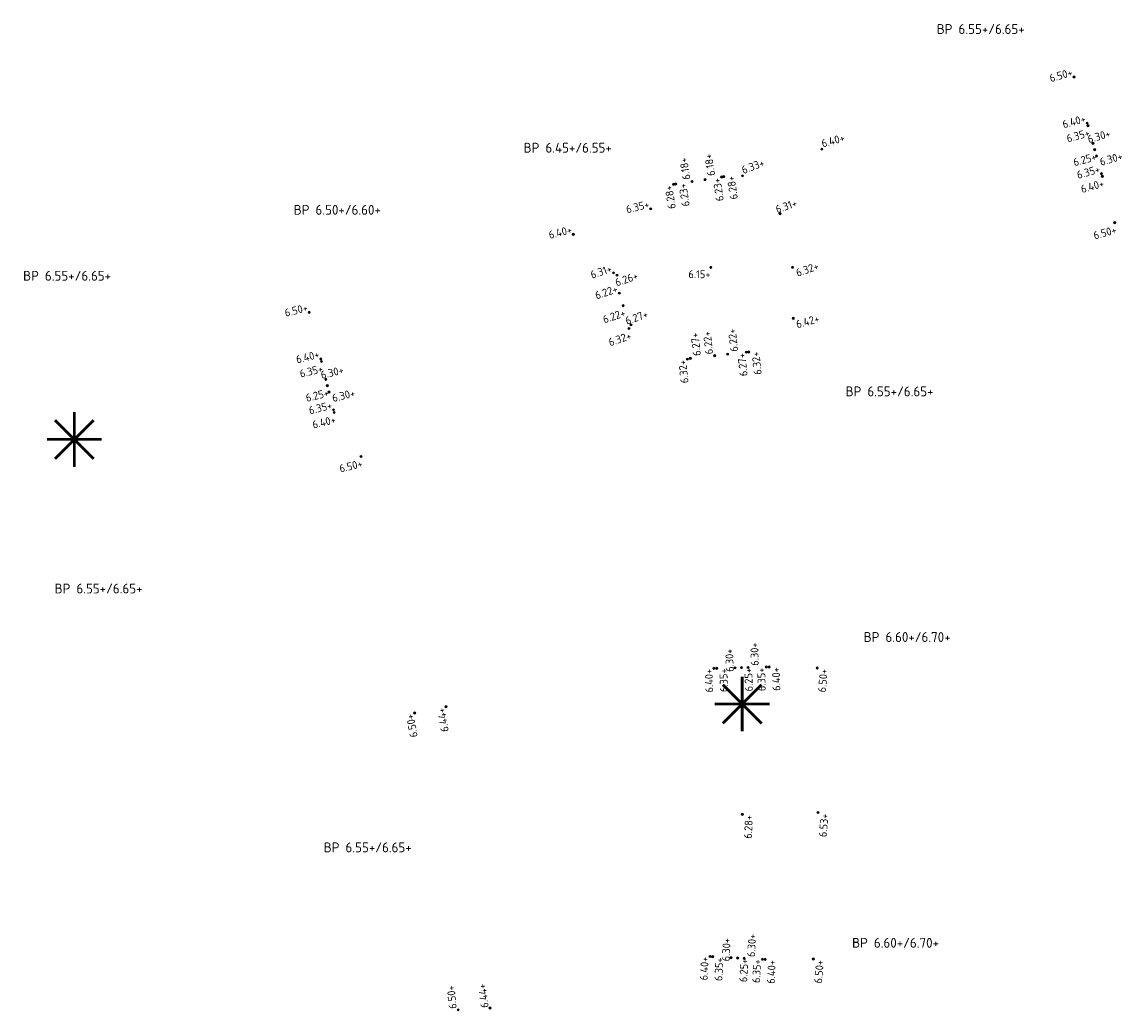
# Model space of a CAD drawing. Extents: x 168267 to 168723, y 448732 to 449595.
# Tile 20 of 32: x 168474 to 168575, y 449146 to 449236. Entities that reach past the tile are written whole.
import ezdxf
from ezdxf.enums import TextEntityAlignment as Align

# ---------------------------------------------------------------- set-up
doc = ezdxf.new("R2010")
doc.units = 0
doc.header["$MEASUREMENT"] = 0
for name, color, linetype, lineweight in [('N-PV-OG-SP_PEIL_0200_BOUWPEIL-T', 30, 'Continuous', 0), ('N-PV-OG-SP_PEIL_0500_KAVELPEIL-S', 140, 'Continuous', 0), ('N-PV-OG-SP_PEIL_0500_WEGPEIL-S', 210, 'Continuous', 0), ('N-PV-OG-SP_PEIL_0500_WEGPEIL_GOOT-S', 190, 'Continuous', 0), ('N-PV-OG-SP_PEIL_BOUWPEIL-S', 30, 'Continuous', 0), ('N-PV-VH-DREMPEL-S', 30, 'Continuous', 25)]:
    doc.layers.add(name, color=color, linetype=linetype, lineweight=lineweight)
doc.styles.add('NLCS-ISO', font='NLCS-ISO.ttf')

# ---------------------------------------------------------------- blocks, each defined once
blk = doc.blocks.new('*U7')
h = blk.add_hatch(color=256)
h.dxf.hatch_style = 1
edge = h.paths.add_edge_path()
edge.add_arc((0, 0), 0.25, 0, 360)
blk.add_circle((0, 0), 0.25)
at = {"ltscale": 0.1, "style": 'NLCS-ISO'}
blk.add_attdef('NAP', text='', height=1.8, dxfattribs=at).set_placement((-0.09233719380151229, -2.986305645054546), align=Align.BOTTOM_RIGHT)
blk = doc.blocks.new('SOG-PEIL_BOUWPEIL-SO')
at = {"layer": 'Defpoints'}
blk.add_point((0, 0), dxfattribs=at)
at = {"layer": 'N-PV-OG-SP_PEIL_0200_BOUWPEIL-T', "style": 'NLCS-ISO'}
for tag, p in [('BOUWPEIL-DEF', (-4.400687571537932e-16, 0)), ('BOUWPEIL-SP', (-7.267471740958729e-17, 0))]:
    blk.add_attdef(tag, text='', height=0.9, dxfattribs=at).set_placement(p, align=Align.MIDDLE)
blk = doc.blocks.new('*U8')
h = blk.add_hatch(color=256)
h.dxf.hatch_style = 1
edge = h.paths.add_edge_path()
edge.add_arc((0, 0), 0.25, 0, 360)
blk.add_circle((0, 0), 0.25)
at = {"ltscale": 0.1, "style": 'NLCS-ISO'}
blk.add_attdef('NAP', text='', height=1.8, dxfattribs=at).set_placement((4.412337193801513, -0.2536943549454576), align=Align.BOTTOM_RIGHT)
blk = doc.blocks.new('*U36')
h = blk.add_hatch(color=256)
h.dxf.hatch_style = 1
edge = h.paths.add_edge_path()
edge.add_arc((0, 0), 0.25, 0, 360)
blk.add_circle((0, 0), 0.25)
at = {"ltscale": 0.1, "style": 'NLCS-ISO'}
blk.add_attdef('NAP', text='', height=1.8, dxfattribs=at).set_placement((-0.09233719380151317, -0.2536943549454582), align=Align.BOTTOM_RIGHT)
blk = doc.blocks.new('SOG-PEIL_HD-SO')
h = blk.add_hatch(color=256)
h.dxf.hatch_style = 1
edge = h.paths.add_edge_path()
edge.add_arc((0, 0), 0.25, 0, 360)
blk.add_circle((0, 0), 0.25)
at = {"ltscale": 0.1, "style": 'NLCS-ISO'}
blk.add_attdef('NAP', text='', height=1.8, dxfattribs=at).set_placement((-0.0923371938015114, -0.2536943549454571), align=Align.BOTTOM_RIGHT)
blk = doc.blocks.new('*U3')
h = blk.add_hatch(color=256)
h.dxf.hatch_style = 1
edge = h.paths.add_edge_path()
edge.add_arc((0, 0), 0.25, 0, 360)
blk.add_circle((0, 0), 0.25)
at = {"ltscale": 0.1, "style": 'NLCS-ISO'}
blk.add_attdef('NAP', text='', height=1.8, dxfattribs=at).set_placement((-0.09233719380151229, -2.986305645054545), align=Align.BOTTOM_RIGHT)
blk = doc.blocks.new('*U4')
h = blk.add_hatch(color=256)
h.dxf.hatch_style = 1
edge = h.paths.add_edge_path()
edge.add_arc((0, 0), 0.25, 0, 360)
blk.add_circle((0, 0), 0.25)
at = {"ltscale": 0.1, "style": 'NLCS-ISO'}
blk.add_attdef('NAP', text='', height=1.8, dxfattribs=at).set_placement((4.412337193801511, -0.2536943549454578), align=Align.BOTTOM_RIGHT)
blk = doc.blocks.new('*U5')
h = blk.add_hatch(color=256)
h.dxf.hatch_style = 1
edge = h.paths.add_edge_path()
edge.add_arc((0, 0), 0.25, 0, 360)
blk.add_circle((0, 0), 0.25)
at = {"ltscale": 0.1, "style": 'NLCS-ISO'}
blk.add_attdef('NAP', text='', height=1.8, dxfattribs=at).set_placement((4.412337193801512, -2.986305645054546), align=Align.BOTTOM_RIGHT)
blk = doc.blocks.new('*U14')
h = blk.add_hatch(color=256)
h.dxf.hatch_style = 1
edge = h.paths.add_edge_path()
edge.add_arc((0, 0), 0.25, 0, 360)
blk.add_circle((0, 0), 0.25)
at = {"ltscale": 0.1, "style": 'NLCS-ISO'}
blk.add_attdef('NAP', text='', height=1.8, dxfattribs=at).set_placement((-0.09233719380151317, -0.2536943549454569), align=Align.BOTTOM_RIGHT)
blk = doc.blocks.new('*U41')
h = blk.add_hatch(color=256)
h.dxf.hatch_style = 1
edge = h.paths.add_edge_path()
edge.add_arc((0, 0), 0.25, 0, 360)
blk.add_circle((0, 0), 0.25)
at = {"ltscale": 0.1, "style": 'NLCS-ISO'}
blk.add_attdef('NAP', text='', height=1.8, dxfattribs=at).set_placement((4.412337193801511, -0.2536943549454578), align=Align.BOTTOM_RIGHT)
blk = doc.blocks.new('*U38')
h = blk.add_hatch(color=256)
h.dxf.hatch_style = 1
edge = h.paths.add_edge_path()
edge.add_arc((0, 0), 0.25, 0, 360)
blk.add_circle((0, 0), 0.25)
at = {"ltscale": 0.1, "style": 'NLCS-ISO'}
blk.add_attdef('NAP', text='', height=1.8, dxfattribs=at).set_placement((4.412337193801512, -2.986305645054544), align=Align.BOTTOM_RIGHT)
blk = doc.blocks.new('*U6')
h = blk.add_hatch(color=256)
h.dxf.hatch_style = 1
edge = h.paths.add_edge_path()
edge.add_arc((0, 0), 0.25, 0, 360)
blk.add_circle((0, 0), 0.25)
at = {"ltscale": 0.1, "style": 'NLCS-ISO'}
blk.add_attdef('NAP', text='', height=1.8, dxfattribs=at).set_placement((-0.0923371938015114, -0.2536943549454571), align=Align.BOTTOM_RIGHT)
blk = doc.blocks.new('*U40')
h = blk.add_hatch(color=256)
h.dxf.hatch_style = 1
edge = h.paths.add_edge_path()
edge.add_arc((0, 0), 0.25, 0, 360)
blk.add_circle((0, 0), 0.25)
at = {"ltscale": 0.1, "style": 'NLCS-ISO'}
blk.add_attdef('NAP', text='', height=1.8, dxfattribs=at).set_placement((4.412337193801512, -2.986305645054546), align=Align.BOTTOM_RIGHT)
blk = doc.blocks.new('*U37')
h = blk.add_hatch(color=256)
h.dxf.hatch_style = 1
edge = h.paths.add_edge_path()
edge.add_arc((0, 0), 0.25, 0, 360)
blk.add_circle((0, 0), 0.25)
at = {"ltscale": 0.1, "style": 'NLCS-ISO'}
blk.add_attdef('NAP', text='', height=1.8, dxfattribs=at).set_placement((4.41233719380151, -2.986305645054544), align=Align.BOTTOM_RIGHT)
blk = doc.blocks.new('SVH-DREMPEL_VERKEERSREMMER-S')
at = {"color": 0, "const_width": 0.05}
for points in [[(-7.105427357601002e-15, -0.4999999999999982), (-7.105427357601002e-15, 0.5)], [(-0.3535533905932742, 0.3535533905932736), (0.3535533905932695, -0.3535533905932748)], [(0.3535533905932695, 0.3535533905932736), (-0.3535533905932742, -0.3535533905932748)], [(-0.5000000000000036, 0), (0.4999999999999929, 0)]]:
    blk.add_lwpolyline(points, dxfattribs=at)

msp = doc.modelspace()

# ---------------------------------------------------------------- block references
at = {"layer": 'N-PV-OG-SP_PEIL_0500_KAVELPEIL-S'}
for name, p, xscale, yscale, zscale, rotation, values in [('SOG-PEIL_HD-SO', (168570.1555913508, 449231.1747806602), 0.3999999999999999, 0.3999999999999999, 0.3999999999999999, 15.86029979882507, {'NAP': '6.50+'}), ('SOG-PEIL_HD-SO', (168531.5490422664, 449219.1430970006), 0.4, 0.4, 0.4, 14.01108524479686, {'NAP': '6.35+'}), ('*U3', (168573.8640100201, 449217.8804063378), 0.3999999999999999, 0.3999999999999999, 0.3999999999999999, 15.86029979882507, {'NAP': '6.50+'}), ('SOG-PEIL_HD-SO', (168524.4950652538, 449216.8194585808), 0.4, 0.4, 0.4, 14.01108524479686, {'NAP': '6.40+'}), ('SOG-PEIL_HD-SO', (168500.3998401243, 449209.7134279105), 0.4, 0.4, 0.4, 14.01108524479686, {'NAP': '6.50+'}), ('*U3', (168505.1285994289, 449196.5686750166), 0.4, 0.4, 0.4, 14.01108524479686, {'NAP': '6.50+'}), ('*U3', (168546.7289215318, 449177.2904627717), 0.4, 0.4, 0.4, 84.95165784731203, {'NAP': '6.50+'}), ('*U14', (168510.0278706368, 449173.1843644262), 0.4, 0.4, 0.4, 100.4028356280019, {'NAP': '6.50+'}), ('*U3', (168546.8002637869, 449164.1055534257), 0.4, 0.4, 0.4, 84.95165784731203, {'NAP': '6.53+'}), ('*U3', (168546.377442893, 449150.7499025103), 0.4, 0.4, 0.4, 84.95165784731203, {'NAP': '6.50+'})]:
    msp.add_blockref(name, p, dxfattribs=dict(at, xscale=xscale, yscale=yscale, zscale=zscale, rotation=rotation)).add_auto_attribs(values)
ref = msp.add_blockref('*U41', (168547.1574066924, 449224.5854404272), dxfattribs=dict(at, xscale=0.3999999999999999, yscale=0.3999999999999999, zscale=0.3999999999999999, rotation=15.86029979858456))
ref.add_attrib('NAP', '6.40+', dxfattribs={"layer": '0', "ltscale": 0.1, "height": 0.7200000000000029, "rotation": 15.8602998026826, "style": 'NLCS-ISO'}).set_placement((168549.3676984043, 449225.1079093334), align=Align.BOTTOM_RIGHT)
ref = msp.add_blockref('*U41', (168539.9171664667, 449222.155880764), dxfattribs=dict(at, xscale=0.3999999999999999, yscale=0.3999999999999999, zscale=0.3999999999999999, rotation=20.86029979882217))
ref.add_attrib('NAP', '6.33+', dxfattribs={"layer": '0', "ltscale": 0.1, "height": 0.7200000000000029, "rotation": 20.86029980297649, "style": 'NLCS-ISO'}).set_placement((168542.0735111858, 449222.8690011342), align=Align.BOTTOM_RIGHT)
ref = msp.add_blockref('*U37', (168544.5455516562, 449209.1547486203), dxfattribs=dict(at, xscale=0.3999999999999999, yscale=0.3999999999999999, zscale=0.3999999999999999, rotation=15.86029979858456))
ref.add_attrib('NAP', '6.42+', dxfattribs={"layer": '0', "ltscale": 0.1, "height": 0.7200000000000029, "rotation": 15.86029979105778, "style": 'NLCS-ISO'}).set_placement((168547.0545645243, 449208.6257842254), align=Align.BOTTOM_RIGHT)
ref = msp.add_blockref('*U8', (168513.9875661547, 449146.118403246), dxfattribs=dict(at, xscale=0.4, yscale=0.4, zscale=0.4, rotation=95.40283562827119))
ref.add_attrib('NAP', '6.50+', dxfattribs={"layer": '0', "ltscale": 0.1, "height": 0.720000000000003, "rotation": 95.40283562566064, "style": 'NLCS-ISO'}).set_placement((168513.8749556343, 449148.3868128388), align=Align.BOTTOM_RIGHT)
at = {"layer": 'N-PV-OG-SP_PEIL_0500_WEGPEIL-S'}
for name, p, xscale, yscale, zscale, rotation, values in [('SOG-PEIL_HD-SO', (168571.3526141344, 449226.961523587), 0.3999999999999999, 0.3999999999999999, 0.3999999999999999, 15.86029979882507, {'NAP': '6.40+'}), ('*U3', (168571.4233143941, 449226.7217287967), 0.3999999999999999, 0.3999999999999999, 0.3999999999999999, 15.86029979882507, {'NAP': '6.35+'}), ('*U4', (168571.8773365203, 449225.1146161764), 0.3999999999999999, 0.3999999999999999, 0.3999999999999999, 15.86029979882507, {'NAP': '6.30+'}), ('*U14', (168538.0107074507, 449222.044062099), 0.4000000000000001, 0.4000000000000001, 0.4000000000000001, 98.67134664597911, {'NAP': '6.23+'}), ('*U3', (168538.2084213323, 449222.074215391), 0.4000000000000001, 0.4000000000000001, 0.4000000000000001, 98.67134664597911, {'NAP': '6.28+'}), ('SOG-PEIL_HD-SO', (168572.6616870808, 449222.3538745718), 0.3999999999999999, 0.3999999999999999, 0.3999999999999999, 15.86029979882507, {'NAP': '6.35+'}), ('*U3', (168572.7300103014, 449222.113391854), 0.3999999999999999, 0.3999999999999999, 0.3999999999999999, 15.86029979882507, {'NAP': '6.40+'}), ('*U14', (168533.6214593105, 449221.3746590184), 0.4000000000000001, 0.4000000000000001, 0.4000000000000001, 98.67134664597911, {'NAP': '6.28+'}), ('*U3', (168533.819173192, 449221.4048123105), 0.4000000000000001, 0.4000000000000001, 0.4000000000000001, 98.67134664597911, {'NAP': '6.23+'}), ('*U41', (168543.3390188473, 449218.701365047), 0.4000000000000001, 0.4000000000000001, 0.4000000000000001, 19.01108524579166, {'NAP': '6.31+'}), ('SOG-PEIL_HD-SO', (168528.1572270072, 449213.3075768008), 0.4000000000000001, 0.4000000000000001, 0.4000000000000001, 19.01108524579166, {'NAP': '6.31+'}), ('*U38', (168528.4814618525, 449213.1029220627), 0.4000000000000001, 0.4000000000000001, 0.4000000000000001, 19.01108524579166, {'NAP': '6.26+'}), ('*U6', (168528.6823606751, 449211.4585258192), 0.4000000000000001, 0.4000000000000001, 0.4000000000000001, 19.01108524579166, {'NAP': '6.22+'}), ('*U3', (168529.0377376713, 449210.3120077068), 0.4000000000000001, 0.4000000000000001, 0.4000000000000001, 19.01108524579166, {'NAP': '6.22+'}), ('*U8', (168529.7487465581, 449208.5719714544), 0.4000000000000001, 0.4000000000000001, 0.4000000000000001, 19.01108524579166, {'NAP': '6.27+'}), ('*U3', (168529.5677019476, 449208.2301650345), 0.4000000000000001, 0.4000000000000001, 0.4000000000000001, 19.01108524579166, {'NAP': '6.32+'}), ('SOG-PEIL_HD-SO', (168501.4602807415, 449205.4637379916), 0.4, 0.4, 0.4, 14.01108524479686, {'NAP': '6.40+'}), ('*U14', (168540.2762818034, 449206.0744352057), 0.4000000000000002, 0.4000000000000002, 0.4000000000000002, 96.05717129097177, {'NAP': '6.27+'}), ('*U3', (168540.4751652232, 449206.0955393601), 0.4000000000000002, 0.4000000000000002, 0.4000000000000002, 96.05717129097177, {'NAP': '6.32+'}), ('*U3', (168501.5232061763, 449205.2217866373), 0.4, 0.4, 0.4, 14.01108524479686, {'NAP': '6.35+'}), ('*U14', (168534.8883182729, 449205.4400888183), 0.4000000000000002, 0.4000000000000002, 0.4000000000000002, 96.05717129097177, {'NAP': '6.32+'}), ('*U4', (168501.9251314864, 449203.6008600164), 0.4, 0.4, 0.4, 14.01108524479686, {'NAP': '6.30+'}), ('SOG-PEIL_HD-SO', (168502.6199864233, 449200.8162457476), 0.4, 0.4, 0.4, 14.01108524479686, {'NAP': '6.35+'}), ('*U3', (168502.6805138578, 449200.5736835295), 0.4, 0.4, 0.4, 14.01108524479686, {'NAP': '6.40+'}), ('*U4', (168539.2266352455, 449177.2951114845), 0.3999999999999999, 0.3999999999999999, 0.3999999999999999, 91.3945287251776, {'NAP': '6.30+'}), ('SOG-PEIL_HD-SO', (168537.3072037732, 449177.2483847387), 0.3999999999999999, 0.3999999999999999, 0.3999999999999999, 91.3945287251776, {'NAP': '6.40+'}), ('*U3', (168537.5570573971, 449177.2569424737), 0.3999999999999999, 0.3999999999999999, 0.3999999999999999, 91.3945287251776, {'NAP': '6.35+'}), ('SOG-PEIL_HD-SO', (168542.0957851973, 449177.3649581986), 0.3999999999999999, 0.3999999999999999, 0.3999999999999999, 91.3945287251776, {'NAP': '6.35+'}), ('*U3', (168542.3457111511, 449177.3710424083), 0.3999999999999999, 0.3999999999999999, 0.3999999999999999, 91.3945287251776, {'NAP': '6.40+'}), ('*U36', (168512.8733151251, 449173.7476486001), 0.3999999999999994, 0.3999999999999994, 0.3999999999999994, 99.56485190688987, {'NAP': '6.44+'}), ('*U4', (168538.8742159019, 449150.8762600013), 0.3999999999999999, 0.3999999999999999, 0.3999999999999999, 87.07693076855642, {'NAP': '6.30+'}), ('SOG-PEIL_HD-SO', (168536.9567138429, 449150.9741702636), 0.3999999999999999, 0.3999999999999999, 0.3999999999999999, 87.07693076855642, {'NAP': '6.40+'}), ('*U3', (168537.2065026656, 449150.9638934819), 0.3999999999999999, 0.3999999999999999, 0.3999999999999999, 87.07693076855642, {'NAP': '6.35+'}), ('SOG-PEIL_HD-SO', (168541.7404817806, 449150.7299045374), 0.3999999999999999, 0.3999999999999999, 0.3999999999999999, 87.07693076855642, {'NAP': '6.35+'}), ('*U3', (168541.9901565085, 449150.7171558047), 0.3999999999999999, 0.3999999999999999, 0.3999999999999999, 87.07693076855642, {'NAP': '6.40+'})]:
    msp.add_blockref(name, p, dxfattribs=dict(at, xscale=xscale, yscale=yscale, zscale=zscale, rotation=rotation)).add_auto_attribs(values)
ref = msp.add_blockref('*U38', (168536.5080820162, 449221.8148970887), dxfattribs=dict(at, xscale=0.4000000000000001, yscale=0.4000000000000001, zscale=0.4000000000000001, rotation=98.67134664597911))
ref.add_attrib('NAP', '6.18+', dxfattribs={"layer": '0', "ltscale": 0.1, "height": 0.7200000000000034, "rotation": 98.67134664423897, "style": 'NLCS-ISO'}).set_placement((168537.3468708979, 449224.2379905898), align=Align.BOTTOM_RIGHT)
ref = msp.add_blockref('*U5', (168572.2052879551, 449223.9602991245), dxfattribs=dict(at, xscale=0.3999999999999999, yscale=0.3999999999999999, zscale=0.3999999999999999, rotation=15.86029979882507))
ref.add_attrib('NAP', '6.30+', dxfattribs={"layer": '0', "ltscale": 0.1, "height": 0.7200000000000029, "rotation": 15.8602997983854, "style": 'NLCS-ISO'}).set_placement((168574.7143008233, 449223.4313347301), align=Align.BOTTOM_RIGHT)
ref = msp.add_blockref('*U8', (168535.3217986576, 449221.6339773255), dxfattribs=dict(at, xscale=0.4000000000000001, yscale=0.4000000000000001, zscale=0.4000000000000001, rotation=98.67134664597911))
ref.add_attrib('NAP', '6.18+', dxfattribs={"layer": '0', "ltscale": 0.1, "height": 0.7200000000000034, "rotation": 98.67134665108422, "style": 'NLCS-ISO'}).set_placement((168535.080037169, 449223.892276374), align=Align.BOTTOM_RIGHT)
ref = msp.add_blockref('*U40', (168544.4817754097, 449213.8219156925), dxfattribs=dict(at, xscale=0.4000000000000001, yscale=0.4000000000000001, zscale=0.4000000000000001, rotation=19.01108524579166))
ref.add_attrib('NAP', '6.32+', dxfattribs={"layer": '0', "ltscale": 0.1, "height": 0.720000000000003, "rotation": 19.01108524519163, "style": 'NLCS-ISO'}).set_placement((168547.0160694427, 449213.4316559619), align=Align.BOTTOM_RIGHT)
ref = msp.add_blockref('*U38', (168538.5658844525, 449205.8929394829), dxfattribs=dict(at, xscale=0.4000000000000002, yscale=0.4000000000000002, zscale=0.4000000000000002, rotation=96.05717129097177))
ref.add_attrib('NAP', '6.22+', dxfattribs={"layer": '0', "ltscale": 0.1, "height": 0.7200000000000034, "rotation": 96.0571712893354, "style": 'NLCS-ISO'}).set_placement((168539.5143180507, 449208.2752540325), align=Align.BOTTOM_RIGHT)
ref = msp.add_blockref('*U40', (168535.1681779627, 449205.5198687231), dxfattribs=dict(at, xscale=0.4000000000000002, yscale=0.4000000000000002, zscale=0.4000000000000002, rotation=96.05717129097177))
ref.add_attrib('NAP', '6.27+', dxfattribs={"layer": '0', "ltscale": 0.1, "height": 0.7200000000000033, "rotation": 96.05717128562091, "style": 'NLCS-ISO'}).set_placement((168536.1166115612, 449207.9021832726), align=Align.BOTTOM_RIGHT)
ref = msp.add_blockref('*U8', (168537.3725838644, 449205.7663145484), dxfattribs=dict(at, xscale=0.4000000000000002, yscale=0.4000000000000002, zscale=0.4000000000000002, rotation=96.05717129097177))
ref.add_attrib('NAP', '6.22+', dxfattribs={"layer": '0', "ltscale": 0.1, "height": 0.7200000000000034, "rotation": 96.05717129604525, "style": 'NLCS-ISO'}).set_placement((168537.2340753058, 449208.0332901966), align=Align.BOTTOM_RIGHT)
ref = msp.add_blockref('*U5', (168502.2156631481, 449202.4365613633), dxfattribs=dict(at, xscale=0.4, yscale=0.4, zscale=0.4, rotation=14.01108524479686))
ref.add_attrib('NAP', '6.30+', dxfattribs={"layer": '0', "ltscale": 0.1, "height": 0.720000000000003, "rotation": 14.01108524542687, "style": 'NLCS-ISO'}).set_placement((168504.7063000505, 449201.8269084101), align=Align.BOTTOM_RIGHT)
ref = msp.add_blockref('*U5', (168540.4262798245, 449177.3243156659), dxfattribs=dict(at, xscale=0.3999999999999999, yscale=0.3999999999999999, zscale=0.3999999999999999, rotation=91.3945287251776))
ref.add_attrib('NAP', '6.30+', dxfattribs={"layer": '0', "ltscale": 0.1, "height": 0.720000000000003, "rotation": 91.39452872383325, "style": 'NLCS-ISO'}).set_placement((168541.5652298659, 449179.6216492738), align=Align.BOTTOM_RIGHT)
ref = msp.add_blockref('*U5', (168540.0726545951, 449150.8150660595), dxfattribs=dict(at, xscale=0.3999999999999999, yscale=0.3999999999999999, zscale=0.3999999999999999, rotation=87.07693076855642))
ref.add_attrib('NAP', '6.30+', dxfattribs={"layer": '0', "ltscale": 0.1, "height": 0.720000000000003, "rotation": 87.0769307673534, "style": 'NLCS-ISO'}).set_placement((168541.3813271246, 449153.0201341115), align=Align.BOTTOM_RIGHT)
ref = msp.add_blockref('*U8', (168516.8940412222, 449146.2865285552), dxfattribs=dict(at, xscale=0.4000000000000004, yscale=0.4000000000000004, zscale=0.4000000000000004, rotation=97.07693076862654))
ref.add_attrib('NAP', '6.44+', dxfattribs={"layer": '0', "ltscale": 0.1, "height": 0.720000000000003, "rotation": 97.07693076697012, "style": 'NLCS-ISO'}).set_placement((168516.715208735, 449148.5506800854), align=Align.BOTTOM_RIGHT)
at = {"layer": 'N-PV-OG-SP_PEIL_0500_WEGPEIL_GOOT-S'}
for p, xscale, yscale, zscale, rotation, values in [((168572.0413122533, 449224.5374576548), 0.4000000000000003, 0.4000000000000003, 0.4000000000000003, 15.23350884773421, {'NAP': '6.25+'}), ((168502.0567873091, 449203.0153246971), 0.4, 0.4, 0.4, 14.01701467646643, {'NAP': '6.25+'}), ((168539.8264575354, 449177.3097135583), 0.4000000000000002, 0.4000000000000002, 0.4000000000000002, 91.38999999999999, {'NAP': '6.25+'}), ((168539.8975549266, 449163.9486054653), 0.4, 0.4, 0.4, 87.07240204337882, {'NAP': '6.28+'}), ((168539.4734352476, 449150.8456630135), 0.4, 0.4, 0.4, 87.07240204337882, {'NAP': '6.25+'})]:
    msp.add_blockref('*U7', p, dxfattribs=dict(at, xscale=xscale, yscale=yscale, zscale=zscale, rotation=rotation)).add_auto_attribs(values)
at = {"layer": 'N-PV-OG-SP_PEIL_0500_WEGPEIL_GOOT-S', "xscale": 0.4, "yscale": 0.4, "zscale": 0.4}
msp.add_blockref('*U7', (168537.0309274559, 449213.802795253), dxfattribs=at).add_auto_attribs({'NAP': '6.15+'})
at = {"layer": 'N-PV-OG-SP_PEIL_BOUWPEIL-S'}
ref = msp.add_blockref('SOG-PEIL_BOUWPEIL-SO', (168561.6432061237, 449235.538053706), dxfattribs=at)
ref.add_attrib('BOUWPEIL-SP', 'BP 6.55+/6.65+', dxfattribs={"layer": 'N-PV-OG-SP_PEIL_0200_BOUWPEIL-T', "height": 0.8999999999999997, "style": 'NLCS-ISO'}).set_placement((168561.6432061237, 449235.538053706), align=Align.MIDDLE)
ref = msp.add_blockref('SOG-PEIL_BOUWPEIL-SO', (168523.980695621, 449224.7147846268), dxfattribs=at)
ref.add_attrib('BOUWPEIL-SP', 'BP 6.45+/6.55+', dxfattribs={"layer": 'N-PV-OG-SP_PEIL_0200_BOUWPEIL-T', "height": 0.8999999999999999, "style": 'NLCS-ISO'}).set_placement((168523.980695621, 449224.7147846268), align=Align.MIDDLE)
ref = msp.add_blockref('SOG-PEIL_BOUWPEIL-SO', (168502.9668789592, 449219.0561511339), dxfattribs=at)
ref.add_attrib('BOUWPEIL-SP', 'BP 6.50+/6.60+', dxfattribs={"layer": 'N-PV-OG-SP_PEIL_0200_BOUWPEIL-T', "height": 0.8999999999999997, "style": 'NLCS-ISO'}).set_placement((168502.9668789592, 449219.0561511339), align=Align.MIDDLE)
ref = msp.add_blockref('SOG-PEIL_BOUWPEIL-SO', (168478.3251833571, 449213.0413570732), dxfattribs=at)
ref.add_attrib('BOUWPEIL-SP', 'BP 6.55+/6.65+', dxfattribs={"layer": 'N-PV-OG-SP_PEIL_0200_BOUWPEIL-T', "height": 0.8999999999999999, "style": 'NLCS-ISO'}).set_placement((168478.3251833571, 449213.0413570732), align=Align.MIDDLE)
ref = msp.add_blockref('SOG-PEIL_BOUWPEIL-SO', (168553.3296652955, 449202.5000385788), dxfattribs=at)
ref.add_attrib('BOUWPEIL-SP', 'BP 6.55+/6.65+', dxfattribs={"layer": 'N-PV-OG-SP_PEIL_0200_BOUWPEIL-T', "height": 0.8999999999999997, "style": 'NLCS-ISO'}).set_placement((168553.3296652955, 449202.5000385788), align=Align.MIDDLE)
ref = msp.add_blockref('SOG-PEIL_BOUWPEIL-SO', (168481.1953824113, 449184.5279119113), dxfattribs=at)
ref.add_attrib('BOUWPEIL-SP', 'BP 6.55+/6.65+', dxfattribs={"layer": 'N-PV-OG-SP_PEIL_0200_BOUWPEIL-T', "height": 0.8999999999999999, "style": 'NLCS-ISO'}).set_placement((168481.1953824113, 449184.5279119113), align=Align.MIDDLE)
ref = msp.add_blockref('SOG-PEIL_BOUWPEIL-SO', (168554.9348048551, 449180.1061876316), dxfattribs=at)
ref.add_attrib('BOUWPEIL-SP', 'BP 6.60+/6.70+', dxfattribs={"layer": 'N-PV-OG-SP_PEIL_0200_BOUWPEIL-T', "height": 0.8999999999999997, "style": 'NLCS-ISO'}).set_placement((168554.9348048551, 449180.1061876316), align=Align.MIDDLE)
ref = msp.add_blockref('SOG-PEIL_BOUWPEIL-SO', (168505.7395489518, 449160.9271183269), dxfattribs=at)
ref.add_attrib('BOUWPEIL-SP', 'BP 6.55+/6.65+', dxfattribs={"layer": 'N-PV-OG-SP_PEIL_0200_BOUWPEIL-T', "height": 0.8999999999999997, "style": 'NLCS-ISO'}).set_placement((168505.7395489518, 449160.9271183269), align=Align.MIDDLE)
ref = msp.add_blockref('SOG-PEIL_BOUWPEIL-SO', (168553.8772724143, 449152.2273331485), dxfattribs=at)
ref.add_attrib('BOUWPEIL-SP', 'BP 6.60+/6.70+', dxfattribs={"layer": 'N-PV-OG-SP_PEIL_0200_BOUWPEIL-T', "height": 0.8999999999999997, "style": 'NLCS-ISO'}).set_placement((168553.8772724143, 449152.2273331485), align=Align.MIDDLE)
at = {"layer": 'N-PV-VH-DREMPEL-S', "xscale": 5, "yscale": 5, "zscale": 5}
for p in [(168478.9853099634, 449198.1191601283), (168539.8914766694, 449173.9967234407)]:
    msp.add_blockref('SVH-DREMPEL_VERKEERSREMMER-S', p, dxfattribs=at)

doc.saveas('drawing.dxf')
